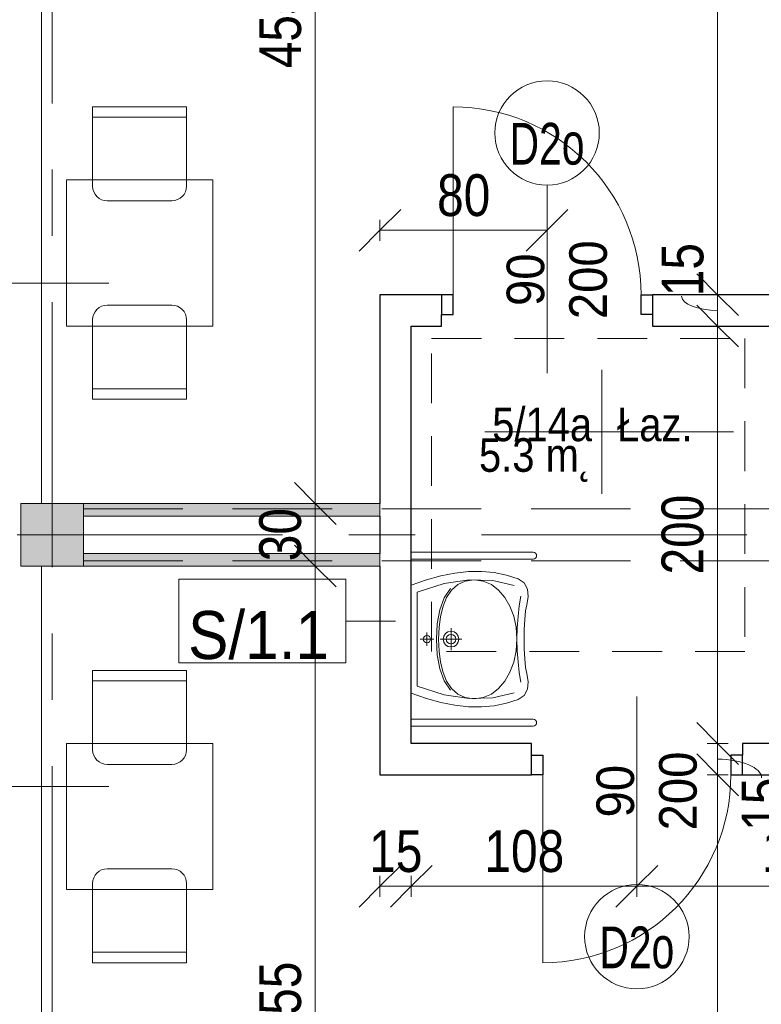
# Model space of a CAD drawing. Header units: centimetres. Extents: x -1631 to 1829, y -257 to 3158.
# Tile 31 of 128: x -1228 to -873, y 2103 to 2575. Entities that reach past the tile are written whole.
import ezdxf

# ---------------------------------------------------------------- set-up
doc = ezdxf.new("R2010")
doc.units = ezdxf.units.CM
for name, pattern in [('Oś', [222.25, 127, -31.75, 31.75, -31.75]), ('Ponad', [39.688, 23.813, -15.875]), ('Ukryte', [71.438, 47.625, -23.813])]:
    doc.linetypes.add(name, pattern=pattern)
for name, color, linetype, lineweight in [('A-ANNO-DIMS', 211, 'Continuous', 13), ('A-ANNO-DIMS-100', 211, 'Continuous', 13), ('A-ANNO-NOTE', 131, 'Continuous', 9), ('A-AREA-IDEN', 2, 'Continuous', 13), ('A-DETL-GENF', 92, 'Continuous', 9), ('A-DETL-HDLN', 90, 'Ukryte', 9), ('A-DETL-MEDM', 33, 'Continuous', 13), ('A-DOOR', 31, 'Continuous', 13), ('A-FLOR-OVHD', 1, 'Ponad', 9), ('A-GLAZ-IDEN', 152, 'Continuous', 13), ('A-WALL', 113, 'Continuous', 13), ('A-WALL-IDEN', 211, 'Continuous', 13), ('A-WALL-PATT', 111, 'Continuous', 13), ('I-FURN', 30, 'Continuous', 9), ('P-SANR-FIXT', 6, 'Continuous', 9), ('S-COLS', 52, 'Continuous', 13), ('S-GRID', 1, 'Continuous', 13)]:
    doc.layers.add(name, color=color, linetype=linetype, lineweight=lineweight)
doc.styles.add('Arial', font='arial.ttf', dxfattribs={"width": 0.9, "height": 18})
doc.styles.add('Arial Narrow_5', font='ARIALN.TTF', dxfattribs={"height": 20})
doc.styles.add('Arial_1', font='arial.ttf', dxfattribs={"width": 0.7, "height": 20})
doc.styles.add('Arial_11', font='arial.ttf', dxfattribs={"width": 0.85, "height": 23})
doc.styles.add('Arial_12', font='arial.ttf', dxfattribs={"width": 0.9, "height": 23})
doc.styles.add('Arial_13', font='arial.ttf', dxfattribs={"height": 0.2})
doc.dimstyles.new('Diagonal_1_100__0__wewnętrzne', dxfattribs={"dimscale": 30.48, "dimtxt": 20.468619, "dimasz": 0.656168, "dimexe": 0.164042, "dimexo": 0.0625, "dimgap": 0.032808, "dimtad": 1, "dimdec": 0, "dimdsep": 46, "dimtxsty": 'Arial Narrow_5', "dimblk1": 'OBLIQUE', "dimblk2": 'OBLIQUE', "dimsah": 1, "dimcen": 0.09, "dimazin": 0, "dimtfac": 1, "dimtdec": 4, "dimtix": 1, "dimtmove": 1, "dimatfit": 3, "dimfxl": 0.164042, "dimfxlon": 1, "dimtvp": 1, "dimtolj": 1, "dimtzin": 0, "dimarcsym": 2})
doc.dimstyles.new('Diagonal_1_100__0__wewnętrzne_1', dxfattribs={"dimscale": 30.48, "dimtxt": 20.468619, "dimasz": 0.656168, "dimexe": 0.164042, "dimexo": 0.0625, "dimgap": 0.032808, "dimtad": 1, "dimdec": 0, "dimdsep": 46, "dimtxsty": 'Arial Narrow_5', "dimblk1": 'OBLIQUE', "dimblk2": 'OBLIQUE', "dimsah": 1, "dimcen": 0.09, "dimazin": 0, "dimtfac": 1, "dimtdec": 4, "dimtix": 1, "dimtmove": 0, "dimatfit": 3, "dimfxl": 0.164042, "dimfxlon": 1, "dimtvp": 1, "dimtolj": 1, "dimtzin": 0, "dimarcsym": 2})
doc.dimstyles.new('Diagonal_1_100__0__wewnętrzne_2', dxfattribs={"dimscale": 30.48, "dimtxt": 20.468619, "dimasz": 0.656168, "dimexe": 0.164042, "dimexo": 0.0625, "dimgap": 0.032808, "dimtad": 1, "dimdec": 0, "dimdsep": 46, "dimtxsty": 'Arial Narrow_5', "dimblk1": 'OBLIQUE', "dimblk2": 'OBLIQUE', "dimsah": 1, "dimcen": 0.09, "dimazin": 0, "dimtfac": 1, "dimtdec": 4, "dimtix": 1, "dimtmove": 2, "dimatfit": 3, "dimfxl": 0.164042, "dimfxlon": 1, "dimtvp": 1, "dimtolj": 1, "dimtzin": 0, "dimarcsym": 2})

# ---------------------------------------------------------------- blocks, each defined once
blk = doc.blocks.new('M_Concrete-Square-Column - 300 x 300mm-1794509-5_piętro III __10_50 m_ - stan projektowany')
at = {"layer": 'S-COLS', "lineweight": 9}
blk.add_hatch(color=254, dxfattribs=at).paths.add_polyline_path([(15, -15), (15, 15), (-15, 15), (-15, -15)], flags=0)
for p, q in [((15, 15), (-15, 15)), ((-15, 15), (-15, -15)), ((15, -15), (15, 15)), ((-15, -15), (15, -15))]:
    blk.add_line(p, q, dxfattribs=at)
blk = doc.blocks.new('Blat - Blat-1285996-5_piętro III __10_50 m_ - stan projektowany')
at = {"layer": 'I-FURN'}
for p, q in [((0, 0), (70, 0)), ((0, -70), (0, 0)), ((70, 0), (70, -70)), ((70, -70), (0, -70))]:
    blk.add_line(p, q, dxfattribs=at)
blk = doc.blocks.new('Blat - Blat-1285693-5_piętro III __10_50 m_ - stan projektowany')
at = {"layer": 'I-FURN'}
for p, q in [((0, 70), (0, 0)), ((70, 70), (0, 70)), ((70, 0), (70, 70)), ((0, 0), (70, 0))]:
    blk.add_line(p, q, dxfattribs=at)
blk = doc.blocks.new('DRZWI 1S - automatyczna etykieta - Drzwi 90 _łazienkowe_-2364283-5_piętro III __10_50 m_ - stan projektowany')
at = {"layer": 'A-DETL-GENF'}
for p, q in [((-50.5, 2), (-45, 2)), ((-50.5, -7.5), (-50.5, 2)), ((-45, 2), (-45, -7.5)), ((45, 2), (50.5, 2)), ((45, -7.5), (45, 2)), ((50.5, 2), (50.5, -7.5)), ((-45, -7.5), (-50.5, -7.5)), ((50.5, -7.5), (45, -7.5))]:
    blk.add_line(p, q, dxfattribs=at)
at = {"layer": 'A-DETL-MEDM', "lineweight": 25}
for p, q in [((-50.5, -7.5), (-50.5, 2)), ((-50.5, 2), (-45, 2)), ((-45, 2), (-45, -7.5)), ((45, 2), (45, -7.5)), ((50.5, 2), (45, 2)), ((50.5, -7.5), (50.5, 2)), ((-45, -7.5), (-50.5, -7.5)), ((45, -7.5), (50.5, -7.5))]:
    blk.add_line(p, q, dxfattribs=at)
at = {"layer": 'A-DOOR'}
blk.add_line((45, -7.5), (45, -97.5), dxfattribs=at)
blk.add_arc((45, -7.5), 90, 180, 270, dxfattribs=at)
blk = doc.blocks.new('DRZWI 1S - automatyczna etykieta - Drzwi 90 _łazienkowe_-2364279-5_piętro III __10_50 m_ - stan projektowany')
at = {"layer": 'A-DETL-GENF'}
for p, q in [((-50.5, 7.5), (-50.5, -2)), ((-45, 7.5), (-50.5, 7.5)), ((-45, -2), (-45, 7.5)), ((50.5, 7.5), (45, 7.5)), ((45, 7.5), (45, -2)), ((50.5, -2), (50.5, 7.5)), ((-50.5, -2), (-45, -2)), ((45, -2), (50.5, -2))]:
    blk.add_line(p, q, dxfattribs=at)
at = {"layer": 'A-DETL-MEDM', "lineweight": 25}
for p, q in [((-45, 7.5), (-50.5, 7.5)), ((-50.5, 7.5), (-50.5, -2)), ((-45, -2), (-45, 7.5)), ((45, -2), (45, 7.5)), ((45, 7.5), (50.5, 7.5)), ((50.5, 7.5), (50.5, -2)), ((-50.5, -2), (-45, -2)), ((50.5, -2), (45, -2))]:
    blk.add_line(p, q, dxfattribs=at)
at = {"layer": 'A-DOOR'}
blk.add_line((45, 7.5), (45, 97.5), dxfattribs=at)
blk.add_arc((45, 7.5), 90, 90, 180, dxfattribs=at)
blk = doc.blocks.new('umywalka dla N_65x56 koło - Type 1-2359175-5_piętro III __10_50 m_ - stan projektowany')
at = {"layer": 'P-SANR-FIXT'}
for p, q in [((-29.1, -65.9), (-29.1, -7.5)), ((-25.9, -65.9), (-25.9, -7.5)), ((-15.89, -14.7), (-13.31, -7.5)), ((38.31, -7.5), (40.89, -14.7)), ((50.9, -65.9), (50.9, -7.5)), ((54.1, -7.5), (54.1, -65.9)), ((-14.09, -23.15), (-10.01, -10.3)), ((-10.01, -10.3), (12.5, -10.3)), ((11.26, -13.74), (10.89, -14.3)), ((11.82, -13.36), (11.26, -13.74)), ((12.5, -13.22), (11.82, -13.36)), ((12.5, -10.3), (35.01, -10.3)), ((12.5, -18.23), (12.5, -11.72)), ((13.18, -13.36), (12.5, -13.22)), ((13.74, -13.74), (13.18, -13.36)), ((14.11, -14.3), (13.74, -13.74)), ((35.01, -10.3), (39.09, -23.15)), ((-17.85, -21.67), (-15.89, -14.7)), ((15.75, -14.98), (9.25, -14.98)), ((10.89, -14.3), (10.75, -14.98)), ((10.75, -14.98), (10.89, -15.66)), ((10.89, -15.66), (11.26, -16.21)), ((11.26, -16.21), (11.82, -16.59)), ((11.82, -16.59), (12.5, -16.73)), ((12.5, -16.73), (13.18, -16.59)), ((13.18, -16.59), (13.74, -16.21)), ((13.74, -16.21), (14.11, -15.66)), ((14.25, -14.98), (14.11, -14.3)), ((14.11, -15.66), (14.25, -14.98)), ((40.89, -14.7), (42.85, -21.67)), ((-19.18, -28.39), (-17.85, -21.67)), ((-15.95, -35.24), (-14.09, -23.15)), ((-7.38, -23.21), (-11.89, -26.24)), ((-7.63, -24.42), (-3.39, -22.67)), ((-1.64, -21.13), (-7.38, -23.21)), ((-3.39, -22.67), (1.45, -21.46)), ((5.06, -19.92), (-1.64, -21.13)), ((1.45, -21.46), (6.76, -20.76)), ((12.43, -19.54), (5.06, -19.92)), ((6.76, -20.76), (12.43, -20.54)), ((11.04, -23.06), (9.85, -23.86)), ((12.5, -22.76), (11.04, -23.06)), ((19.81, -19.92), (12.43, -19.54)), ((12.43, -20.54), (18.1, -20.76)), ((12.5, -31.76), (12.5, -21.26)), ((13.96, -23.06), (12.5, -22.76)), ((15.15, -23.86), (13.96, -23.06)), ((18.1, -20.76), (23.42, -21.46)), ((26.51, -21.13), (19.81, -19.92)), ((23.42, -21.46), (28.26, -22.67)), ((32.25, -23.21), (26.51, -21.13)), ((28.26, -22.67), (32.5, -24.42)), ((36.76, -26.24), (32.25, -23.21)), ((39.09, -23.15), (40.95, -35.24)), ((42.85, -21.67), (44.18, -28.39)), ((-13.8, -29.72), (-11.14, -26.76)), ((-11.14, -26.76), (-7.63, -24.42)), ((7.16, -26.51), (17.84, -26.51)), ((9.04, -25.06), (8.75, -26.51)), ((8.75, -26.51), (9.04, -27.97)), ((9.85, -23.86), (9.04, -25.06)), ((9.04, -27.97), (9.85, -29.16)), ((10.38, -25.62), (10.2, -26.51)), ((10.2, -26.51), (10.38, -27.41)), ((10.87, -24.89), (10.38, -25.62)), ((10.38, -27.41), (10.87, -28.14)), ((11.61, -24.39), (10.87, -24.89)), ((10.87, -28.14), (11.61, -28.63)), ((12.5, -24.21), (11.61, -24.39)), ((13.39, -24.39), (12.5, -24.21)), ((14.13, -24.89), (13.39, -24.39)), ((13.39, -28.63), (14.13, -28.14)), ((14.62, -25.62), (14.13, -24.89)), ((14.13, -28.14), (14.62, -27.41)), ((14.8, -26.51), (14.62, -25.62)), ((14.62, -27.41), (14.8, -26.51)), ((15.96, -25.06), (15.15, -23.86)), ((15.15, -29.16), (15.96, -27.97)), ((16.25, -26.51), (15.96, -25.06)), ((15.96, -27.97), (16.25, -26.51)), ((32.5, -24.42), (36.01, -26.76)), ((36.01, -26.76), (38.67, -29.72)), ((-19.89, -34.88), (-19.18, -28.39)), ((-15.49, -33.33), (-13.8, -29.72)), ((9.85, -29.16), (11.04, -29.97)), ((11.04, -29.97), (12.5, -30.26)), ((11.61, -28.63), (12.5, -28.81)), ((12.5, -28.81), (13.39, -28.63)), ((12.5, -30.26), (13.96, -29.97)), ((13.96, -29.97), (15.15, -29.16)), ((38.67, -29.72), (40.36, -33.33)), ((44.18, -28.39), (44.89, -34.88)), ((-19.97, -41.14), (-19.89, -34.88)), ((-16.08, -37.64), (-15.49, -33.33)), ((-15.49, -41.92), (-16.08, -37.64)), ((-15.64, -46.48), (-15.95, -35.24)), ((40.36, -33.33), (40.95, -37.64)), ((40.95, -37.64), (40.36, -41.92)), ((40.95, -35.24), (40.64, -46.48)), ((44.89, -34.88), (44.97, -41.14)), ((-19.42, -47.19), (-19.97, -41.14)), ((-13.79, -45.83), (-15.49, -41.92)), ((40.36, -41.92), (38.68, -45.83)), ((44.97, -41.14), (44.42, -47.19)), ((-13.17, -56.78), (-15.64, -46.48)), ((-11.11, -49.31), (-13.79, -45.83)), ((38.68, -45.83), (36.03, -49.31)), ((40.64, -46.48), (38.17, -56.78)), ((-18.22, -53.01), (-19.42, -47.19)), ((-7.59, -52.29), (-11.11, -49.31)), ((36.03, -49.31), (32.54, -52.29)), ((44.42, -47.19), (43.22, -53.01)), ((-16.38, -58.62), (-18.22, -53.01)), ((-3.33, -54.72), (-7.59, -52.29)), ((1.52, -56.54), (-3.33, -54.72)), ((6.84, -57.67), (1.52, -56.54)), ((23.49, -56.54), (18.18, -57.67)), ((28.31, -54.72), (23.49, -56.54)), ((32.54, -52.29), (28.31, -54.72)), ((43.22, -53.01), (41.38, -58.62)), ((-14.43, -61.47), (-16.38, -58.62)), ((-8.14, -60.01), (-3.44, -59.13)), ((-3.44, -59.13), (1.64, -58.58)), ((1.64, -58.58), (6.99, -58.24)), ((12.52, -58.06), (6.84, -57.67)), ((6.99, -58.24), (12.48, -58.02)), ((12.48, -58.02), (17.98, -58.24)), ((18.18, -57.67), (12.52, -58.06)), ((17.98, -58.24), (23.33, -58.58)), ((23.33, -58.58), (28.41, -59.13)), ((28.41, -59.13), (33.11, -60.01)), ((41.38, -58.62), (39.43, -61.47)), ((-11.49, -63.08), (-14.43, -61.47)), ((-7.9, -63.51), (-11.49, -63.08)), ((-3.96, -62.78), (-7.9, -63.51)), ((-1.14, -62.22), (-3.96, -62.78)), ((3.08, -61.79), (-1.14, -62.22)), ((7.9, -61.54), (3.08, -61.79)), ((12.5, -61.51), (7.9, -61.54)), ((17.1, -61.54), (12.5, -61.51)), ((21.92, -61.79), (17.1, -61.54)), ((26.14, -62.22), (21.92, -61.79)), ((28.96, -62.78), (26.14, -62.22)), ((32.9, -63.51), (28.96, -62.78)), ((36.49, -63.08), (32.9, -63.51)), ((39.43, -61.47), (36.49, -63.08))]:
    blk.add_line(p, q, dxfattribs=at)
for centre in [(-27.5, -65.9), (52.5, -65.9)]:
    blk.add_arc(centre, 1.6, 180, 0, dxfattribs=at)
blk = doc.blocks.new('krzesło - krzesło-1270919-5_piętro III __10_50 m_ - stan projektowany')
at = {"layer": 'I-FURN'}
for p, q in [((-15.5, 22.5), (15.5, 22.5)), ((-22.5, -22.5), (-22.5, 15.5)), ((22.5, 15.5), (22.5, -22.5)), ((22.5, -17.5), (-22.5, -17.5)), ((22.5, -22.5), (-22.5, -22.5))]:
    blk.add_line(p, q, dxfattribs=at)
for centre, start, end in [((-15.5, 15.5), 90, 180), ((15.5, 15.5), 360, 90)]:
    blk.add_arc(centre, 7, start, end, dxfattribs=at)
blk = doc.blocks.new('krzesło - krzesło-823058-5_piętro III __10_50 m_ - stan projektowany')
at = {"layer": 'I-FURN'}
for p, q in [((-22.5, 22.5), (-22.5, -15.5)), ((22.5, 22.5), (-22.5, 22.5)), ((22.5, -15.5), (22.5, 22.5)), ((22.5, 17.5), (-22.5, 17.5)), ((-15.5, -22.5), (15.5, -22.5))]:
    blk.add_line(p, q, dxfattribs=at)
for centre, start, end in [((-15.5, -15.5), 180, 270), ((15.5, -15.5), 270, 0)]:
    blk.add_arc(centre, 7, start, end, dxfattribs=at)
blk = doc.blocks.new('DIMBLOCK33-5_piętro III __10_50 m_ - stan projektowany')
at = {"layer": 'A-ANNO-DIMS-100', "transparency": 16777216}
for p, q in [((-1086.6, 2313.33), (-1096.6, 2323.33)), ((-1091.6, 2313.33), (-1081.6, 2313.33)), ((-1086.6, 2313.33), (-1091.6, 2313.33)), ((-1086.6, 1858.33), (-1086.6, 2313.33)), ((-1086.6, 2313.33), (-1076.6, 2303.33)), ((-1086.6, 1858.33), (-1096.6, 1868.33)), ((-1091.6, 1858.33), (-1081.6, 1858.33)), ((-1086.6, 1858.33), (-1091.6, 1858.33)), ((-1086.6, 1858.33), (-1076.6, 1848.33))]:
    blk.add_line(p, q, dxfattribs=at)
at = {"layer": 'A-ANNO-DIMS-100', "color": 0, "transparency": 16777216, "insert": (-1113.45, 2085.63), "char_height": 20, "width": 45.6158, "attachment_point": 1, "rotation": 90, "line_spacing_factor": 0.974696, "style": 'Arial Narrow_5'}
blk.add_mtext('455', dxfattribs=at)
blk = doc.blocks.new('_Oblique')
at = {"color": 0, "linetype": 'ByBlock', "lineweight": -2}
blk.add_line((-0.5, -0.5), (0.5, 0.5), dxfattribs=at)
blk = doc.blocks.new('DIMBLOCK34-5_piętro III __10_50 m_ - stan projektowany')
at = {"layer": 'A-ANNO-DIMS-100', "transparency": 16777216}
for p, q in [((-1086.6, 2343.33), (-1096.6, 2353.33)), ((-1091.6, 2343.33), (-1081.6, 2343.33)), ((-1086.6, 2343.33), (-1091.6, 2343.33)), ((-1086.6, 2313.33), (-1086.6, 2343.33)), ((-1086.6, 2343.33), (-1076.6, 2333.33)), ((-1086.6, 2313.33), (-1096.6, 2323.33)), ((-1091.6, 2313.33), (-1081.6, 2313.33)), ((-1086.6, 2313.33), (-1091.6, 2313.33)), ((-1086.6, 2313.33), (-1076.6, 2303.33))]:
    blk.add_line(p, q, dxfattribs=at)
at = {"layer": 'A-ANNO-DIMS-100', "color": 0, "transparency": 16777216, "insert": (-1113.45, 2315.65), "char_height": 20, "width": 30.4105, "attachment_point": 1, "rotation": 90, "line_spacing_factor": 0.974696, "style": 'Arial Narrow_5'}
blk.add_mtext('30', dxfattribs=at)
blk = doc.blocks.new('DIMBLOCK35-5_piętro III __10_50 m_ - stan projektowany')
at = {"layer": 'A-ANNO-DIMS-100', "transparency": 16777216}
for p, q in [((-1086.6, 2798.33), (-1096.6, 2808.33)), ((-1091.6, 2798.33), (-1081.6, 2798.33)), ((-1086.6, 2798.33), (-1091.6, 2798.33)), ((-1086.6, 2343.33), (-1086.6, 2798.33)), ((-1086.6, 2798.33), (-1076.6, 2788.33)), ((-1086.6, 2343.33), (-1096.6, 2353.33)), ((-1091.6, 2343.33), (-1081.6, 2343.33)), ((-1086.6, 2343.33), (-1091.6, 2343.33)), ((-1086.6, 2343.33), (-1076.6, 2333.33))]:
    blk.add_line(p, q, dxfattribs=at)
at = {"layer": 'A-ANNO-DIMS-100', "color": 0, "transparency": 16777216, "insert": (-1113.45, 2551.82), "char_height": 20, "width": 45.6158, "attachment_point": 1, "rotation": 90, "line_spacing_factor": 0.974696, "style": 'Arial Narrow_5'}
blk.add_mtext('455', dxfattribs=at)
blk = doc.blocks.new('DIMBLOCK113-5_piętro III __10_50 m_ - stan projektowany')
at = {"layer": 'A-ANNO-DIMS-100', "transparency": 16777216}
for p, q in [((-893.96, 2213.33), (-903.96, 2223.33)), ((-898.96, 2213.33), (-888.96, 2213.33)), ((-893.96, 2213.33), (-898.96, 2213.33)), ((-893.96, 1858.33), (-893.96, 2213.33)), ((-893.96, 2213.33), (-883.96, 2203.33)), ((-893.96, 1858.33), (-903.96, 1868.33)), ((-898.96, 1858.33), (-888.96, 1858.33)), ((-893.96, 1858.33), (-898.96, 1858.33)), ((-893.96, 1858.33), (-883.96, 1848.33))]:
    blk.add_line(p, q, dxfattribs=at)
at = {"layer": 'A-ANNO-DIMS-100', "color": 0, "transparency": 16777216, "insert": (-920.81, 2016.82), "char_height": 20, "width": 45.6158, "attachment_point": 1, "rotation": 90, "line_spacing_factor": 0.974696, "style": 'Arial Narrow_5'}
blk.add_mtext('355', dxfattribs=at)
blk = doc.blocks.new('DIMBLOCK114-5_piętro III __10_50 m_ - stan projektowany')
at = {"layer": 'A-ANNO-DIMS-100', "transparency": 16777216}
for p, q in [((-893.96, 2228.33), (-903.96, 2238.33)), ((-898.96, 2228.33), (-888.96, 2228.33)), ((-893.96, 2228.33), (-898.96, 2228.33)), ((-893.96, 2213.33), (-893.96, 2228.33)), ((-893.96, 2228.33), (-883.96, 2218.33)), ((-893.96, 2213.33), (-903.96, 2223.33)), ((-898.96, 2213.33), (-888.96, 2213.33)), ((-893.96, 2213.33), (-898.96, 2213.33)), ((-893.96, 2213.33), (-883.96, 2203.33))]:
    blk.add_line(p, q, dxfattribs=at)
blk.add_ellipse((-893.96, 2211.85), major_axis=(21.04, 0), ratio=0.426512, start_param=0, end_param=1.570796, dxfattribs=at)
at = {"layer": 'A-ANNO-DIMS-100', "color": 0, "transparency": 16777216, "insert": (-882.52, 2186.51), "char_height": 20, "width": 30.4105, "attachment_point": 1, "rotation": 90, "line_spacing_factor": 0.974696, "style": 'Arial Narrow_5'}
blk.add_mtext('15', dxfattribs=at)
blk = doc.blocks.new('DIMBLOCK115-5_piętro III __10_50 m_ - stan projektowany')
at = {"layer": 'A-ANNO-DIMS-100', "transparency": 16777216}
for p, q in [((-893.96, 2428.33), (-903.96, 2438.33)), ((-898.96, 2428.33), (-888.96, 2428.33)), ((-893.96, 2428.33), (-898.96, 2428.33)), ((-893.96, 2228.33), (-893.96, 2428.33)), ((-893.96, 2428.33), (-883.96, 2418.33)), ((-893.96, 2228.33), (-903.96, 2238.33)), ((-898.96, 2228.33), (-888.96, 2228.33)), ((-893.96, 2228.33), (-898.96, 2228.33)), ((-893.96, 2228.33), (-883.96, 2218.33))]:
    blk.add_line(p, q, dxfattribs=at)
at = {"layer": 'A-ANNO-DIMS-100', "color": 0, "transparency": 16777216, "insert": (-920.81, 2309.32), "char_height": 20, "width": 45.6158, "attachment_point": 1, "rotation": 90, "line_spacing_factor": 0.974696, "style": 'Arial Narrow_5'}
blk.add_mtext('200', dxfattribs=at)
blk = doc.blocks.new('DIMBLOCK116-5_piętro III __10_50 m_ - stan projektowany')
at = {"layer": 'A-ANNO-DIMS-100', "transparency": 16777216}
for p, q in [((-893.96, 2443.33), (-903.96, 2453.33)), ((-898.96, 2443.33), (-888.96, 2443.33)), ((-893.96, 2443.33), (-898.96, 2443.33)), ((-893.96, 2428.33), (-893.96, 2443.33)), ((-893.96, 2443.33), (-883.96, 2433.33)), ((-893.96, 2428.33), (-903.96, 2438.33)), ((-898.96, 2428.33), (-888.96, 2428.33)), ((-893.96, 2428.33), (-898.96, 2428.33)), ((-893.96, 2428.33), (-883.96, 2418.33))]:
    blk.add_line(p, q, dxfattribs=at)
blk.add_ellipse((-893.96, 2442.62), major_axis=(17.24, 0), ratio=0.39383, start_param=3.141593, end_param=4.712389, dxfattribs=at)
at = {"layer": 'A-ANNO-DIMS-100', "color": 0, "transparency": 16777216, "insert": (-920.81, 2442.62), "char_height": 20, "width": 30.4105, "attachment_point": 1, "rotation": 90, "line_spacing_factor": 0.974696, "style": 'Arial Narrow_5'}
blk.add_mtext('15', dxfattribs=at)
blk = doc.blocks.new('DIMBLOCK117-5_piętro III __10_50 m_ - stan projektowany')
at = {"layer": 'A-ANNO-DIMS-100', "transparency": 16777216}
for p, q in [((-893.96, 2798.33), (-903.96, 2808.33)), ((-898.96, 2798.33), (-888.96, 2798.33)), ((-893.96, 2798.33), (-898.96, 2798.33)), ((-893.96, 2443.33), (-893.96, 2798.33)), ((-893.96, 2798.33), (-883.96, 2788.33)), ((-893.96, 2443.33), (-903.96, 2453.33)), ((-898.96, 2443.33), (-888.96, 2443.33)), ((-893.96, 2443.33), (-898.96, 2443.33)), ((-893.96, 2443.33), (-883.96, 2433.33))]:
    blk.add_line(p, q, dxfattribs=at)
at = {"layer": 'A-ANNO-DIMS-100', "color": 0, "transparency": 16777216, "insert": (-920.81, 2601.82), "char_height": 20, "width": 45.6158, "attachment_point": 1, "rotation": 90, "line_spacing_factor": 0.974696, "style": 'Arial Narrow_5'}
blk.add_mtext('355', dxfattribs=at)
blk = doc.blocks.new('METKA_POMIESZCZENIA2 - Rozbudowana - bez ramki-2396678-5_piętro III __10_50 m_ - stan projektowany')
at = {"layer": 'A-AREA-IDEN'}
for p, q in [((0, 0.425), (0, 0)), ((0.0976, 0), (-0.8, 0)), ((-0.8, 0), (0.9, 0)), ((0, 0), (0, -0.425))]:
    blk.add_line(p, q, dxfattribs=at)
blk = doc.blocks.new('DIMBLOCK181-5_piętro III __10_50 m_ - stan projektowany')
at = {"layer": 'A-ANNO-DIMS-100', "transparency": 16777216}
for p, q in [((-1055.62, 2159.95), (-1045.62, 2169.95)), ((-1040.62, 2159.95), (-1030.62, 2169.95)), ((-1055.62, 2164.95), (-1055.62, 2154.95)), ((-1055.62, 2159.95), (-1055.62, 2164.95)), ((-1040.62, 2164.95), (-1040.62, 2154.95)), ((-1040.62, 2159.95), (-1040.62, 2164.95)), ((-1055.62, 2159.95), (-1065.62, 2149.95)), ((-1055.62, 2159.95), (-1040.62, 2159.95)), ((-1040.62, 2159.95), (-1050.62, 2149.95))]:
    blk.add_line(p, q, dxfattribs=at)
at = {"layer": 'A-ANNO-DIMS-100', "color": 0, "transparency": 16777216, "insert": (-1060.79, 2186.8), "char_height": 20, "width": 30.4105, "attachment_point": 1, "line_spacing_factor": 0.974696, "style": 'Arial Narrow_5'}
blk.add_mtext('15', dxfattribs=at)
blk = doc.blocks.new('DIMBLOCK182-5_piętro III __10_50 m_ - stan projektowany')
at = {"layer": 'A-ANNO-DIMS-100', "transparency": 16777216}
for p, q in [((-1040.62, 2159.95), (-1030.62, 2169.95)), ((-932.63, 2159.95), (-922.63, 2169.95)), ((-1040.62, 2164.95), (-1040.62, 2154.95)), ((-1040.62, 2159.95), (-1040.62, 2164.95)), ((-932.63, 2164.95), (-932.63, 2154.95)), ((-932.63, 2159.95), (-932.63, 2164.95)), ((-1040.62, 2159.95), (-1050.62, 2149.95)), ((-1040.62, 2159.95), (-932.63, 2159.95)), ((-932.63, 2159.95), (-942.63, 2149.95))]:
    blk.add_line(p, q, dxfattribs=at)
at = {"layer": 'A-ANNO-DIMS-100', "color": 0, "transparency": 16777216, "insert": (-1005.63, 2186.8), "char_height": 20, "width": 45.6158, "attachment_point": 1, "line_spacing_factor": 0.974696, "style": 'Arial Narrow_5'}
blk.add_mtext('108', dxfattribs=at)
blk = doc.blocks.new('DIMBLOCK183-5_piętro III __10_50 m_ - stan projektowany')
at = {"layer": 'A-ANNO-DIMS-100', "transparency": 16777216}
for p, q in [((-932.63, 2159.95), (-922.63, 2169.95)), ((-774.62, 2159.95), (-764.62, 2169.95)), ((-932.63, 2164.95), (-932.63, 2154.95)), ((-932.63, 2159.95), (-932.63, 2164.95)), ((-774.62, 2164.95), (-774.62, 2154.95)), ((-774.62, 2159.95), (-774.62, 2164.95)), ((-932.63, 2159.95), (-942.63, 2149.95)), ((-932.63, 2159.95), (-774.62, 2159.95)), ((-774.62, 2159.95), (-784.62, 2149.95))]:
    blk.add_line(p, q, dxfattribs=at)
at = {"layer": 'A-ANNO-DIMS-100', "color": 0, "transparency": 16777216, "insert": (-872.63, 2186.8), "char_height": 20, "width": 45.6158, "attachment_point": 1, "line_spacing_factor": 0.974696, "style": 'Arial Narrow_5'}
blk.add_mtext('158', dxfattribs=at)
blk = doc.blocks.new('DIMBLOCK193-5_piętro III __10_50 m_ - stan projektowany')
at = {"layer": 'A-ANNO-DIMS-100', "transparency": 16777216}
for p, q in [((-1055.62, 2474.2), (-1045.62, 2484.2)), ((-975.62, 2474.2), (-965.62, 2484.2)), ((-1055.62, 2469.2), (-1055.62, 2479.2)), ((-975.62, 2469.2), (-975.62, 2479.2)), ((-1055.62, 2474.2), (-1065.62, 2464.2)), ((-975.62, 2474.2), (-1055.62, 2474.2)), ((-1055.62, 2474.2), (-1055.62, 2469.2)), ((-975.62, 2474.2), (-985.62, 2464.2)), ((-975.62, 2474.2), (-975.62, 2469.2))]:
    blk.add_line(p, q, dxfattribs=at)
at = {"layer": 'A-ANNO-DIMS-100', "color": 0, "transparency": 16777216, "insert": (-1028.29, 2501.05), "char_height": 20, "width": 30.4105, "attachment_point": 1, "line_spacing_factor": 0.974696, "style": 'Arial Narrow_5'}
blk.add_mtext('80', dxfattribs=at)
blk = doc.blocks.new('ET sciana_AT7 - 10mm-2270614-5_piętro III __10_50 m_ - stan projektowany')
at = {"layer": 'A-WALL-IDEN'}
for p, q in [((-0.4, 0.196875), (0.4, 0.196875)), ((-0.4, -0.203125), (-0.4, 0.196875)), ((0.4, 0.196875), (0.4, -0.203125)), ((-0.4, -0.203125), (0.4, -0.203125))]:
    blk.add_line(p, q, dxfattribs=at)
blk = doc.blocks.new('Okno_LD_typ 100 - metka _ wys_parapetu-2491833-5_piętro III __10_50 m_ - stan projektowany')
at = {"layer": 'A-GLAZ-IDEN'}
blk.add_line((0, 1.8925), (0, -0.3919), dxfattribs=at)
blk.add_circle((0, -0.0919), 0.3, dxfattribs=at)
at = {"layer": 'A-GLAZ-IDEN', "insert": (0.4711, 0.6634), "char_height": 0.2, "width": 0.48783, "attachment_point": 3, "rotation": 90, "line_spacing_factor": 0.936439, "style": 'Arial_13', "bg_fill": 3, "box_fill_scale": 1.25, "bg_fill_color": 256, "bg_fill_true_color": 13158600, "bg_fill_transparency": 0}
blk.add_mtext('\\pxqr,t6.35,12.7,19.05,25.4,31.75,38.1,44.45,50.8,57.15,63.5,69.85,76.2,82.55,88.9,95.25,101.6,107.95,114.3,120.65,127,133.35,139.7,146.05,152.4,158.75,165.1,171.45,177.8,184.15,190.5,196.85,203.2;{hp= }', dxfattribs=at)

msp = doc.modelspace()

# ---------------------------------------------------------------- hatches: boundary and pattern name
at = {"layer": 'A-WALL-PATT'}
for points in [[(-1197.62, 2337.33), (-1055.62, 2337.33), (-1055.62, 2343.33), (-1197.62, 2343.33)], [(-1197.62, 2313.33), (-1055.62, 2313.33), (-1055.62, 2319.33), (-1197.62, 2319.33)]]:
    msp.add_hatch(color=9, dxfattribs=at).paths.add_polyline_path(points, flags=0)

# ---------------------------------------------------------------- linework, layer by layer
at = {"layer": 'A-ANNO-NOTE', "lineweight": 13}
for p, q in [((-975.62, 2405.83), (-975.62, 2495.83)), ((-975.62, 2405.83), (-975.62, 2495.83)), ((-932.63, 2250.83), (-932.63, 2160.83)), ((-932.63, 2250.83), (-932.63, 2160.83))]:
    msp.add_line(p, q, dxfattribs=at)
for centre in [(-975.62, 2520.83), (-932.63, 2135.83)]:
    msp.add_circle(centre, 25, dxfattribs=at)
at = {"layer": 'A-DETL-HDLN'}
for p, q in [((-1197.62, 2340.83), (1172.38, 2340.83)), ((-1197.62, 2315.83), (1172.38, 2315.83))]:
    msp.add_line(p, q, dxfattribs=at)
at = {"layer": 'A-FLOR-OVHD'}
for p, q in [((-1030.89, 2422.38), (-880.89, 2422.38)), ((-1030.89, 2272.38), (-1030.89, 2422.38)), ((-880.89, 2422.38), (-880.89, 2272.38)), ((-880.89, 2272.38), (-1030.89, 2272.38))]:
    msp.add_line(p, q, dxfattribs=at)
at = {"layer": 'A-WALL', "lineweight": 9}
for p, q in [((-1217.62, 2793.33), (-1217.62, 2343.33)), ((-1055.62, 2343.33), (-1197.62, 2343.33)), ((-1197.62, 2337.33), (-1055.62, 2337.33)), ((-1055.62, 2319.33), (-1197.62, 2319.33)), ((-1217.62, 2313.33), (-1217.62, 1863.33)), ((-1197.62, 2313.33), (-1055.62, 2313.33))]:
    msp.add_line(p, q, dxfattribs=at)
at = {"layer": 'A-WALL', "color": 7, "lineweight": 25}
for p, q in [((-1055.62, 2443.33), (-1055.62, 2343.33)), ((-1026.12, 2443.33), (-1055.62, 2443.33)), ((-752.62, 2443.33), (-925.12, 2443.33)), ((-1026.12, 2428.33), (-1026.12, 2433.83)), ((-925.12, 2433.83), (-925.12, 2428.33)), ((-1040.62, 2228.33), (-1040.62, 2428.33)), ((-1040.62, 2428.33), (-1026.12, 2428.33)), ((-925.12, 2428.33), (-752.62, 2428.33)), ((-1055.62, 2337.33), (-1055.62, 2319.33)), ((-1055.62, 2313.33), (-1055.62, 2213.33)), ((-983.13, 2228.33), (-1040.62, 2228.33)), ((-983.13, 2222.83), (-983.13, 2228.33)), ((-752.62, 2228.33), (-882.13, 2228.33)), ((-882.13, 2228.33), (-882.13, 2222.83)), ((-1055.62, 2213.33), (-983.13, 2213.33)), ((-882.13, 2213.33), (-752.62, 2213.33))]:
    msp.add_line(p, q, dxfattribs=at)
at = {"layer": 'A-WALL'}
for p, q in [((-1055.62, 2337.33), (-1055.62, 2343.33)), ((-1055.62, 2313.33), (-1055.62, 2319.33))]:
    msp.add_line(p, q, dxfattribs=at)
at = {"layer": 'A-WALL-IDEN'}
msp.add_line((-1048.12, 2287.01), (-1071.93, 2287.01), dxfattribs=at)
at = {"layer": 'S-GRID', "linetype": 'Oś'}
for p, q in [((-1212.62, 2884.27), (-1212.62, 27.13)), ((1342.46, 2328.33), (-1368.76, 2328.33))]:
    msp.add_line(p, q, dxfattribs=at)

# ---------------------------------------------------------------- block references
at = {"layer": 'A-AREA-IDEN', "xscale": 69.99999999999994, "yscale": 69.99999999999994, "zscale": 69.99999999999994}
msp.add_blockref('METKA_POMIESZCZENIA2 - Rozbudowana - bez ramki-2396678-5_piętro III __10_50 m_ - stan projektowany', (-949.39, 2377.67), dxfattribs=at)
at = {"layer": 'A-DOOR', "rotation": 180}
for name, p in [('DRZWI 1S - automatyczna etykieta - Drzwi 90 _łazienkowe_-2364283-5_piętro III __10_50 m_ - stan projektowany', (-975.62, 2435.83)), ('DRZWI 1S - automatyczna etykieta - Drzwi 90 _łazienkowe_-2364279-5_piętro III __10_50 m_ - stan projektowany', (-932.63, 2220.83))]:
    msp.add_blockref(name, p, dxfattribs=at)
at = {"layer": 'A-WALL-IDEN', "xscale": 99.99999999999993, "yscale": 99.99999999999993, "zscale": 99.99999999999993}
msp.add_blockref('ET sciana_AT7 - 10mm-2270614-5_piętro III __10_50 m_ - stan projektowany', (-1111.93, 2287.32), dxfattribs=at)
at = {"layer": 'I-FURN', "rotation": 180}
for name, p in [('krzesło - krzesło-1270919-5_piętro III __10_50 m_ - stan projektowany', (-1170.73, 2510.83)), ('Blat - Blat-1285996-5_piętro III __10_50 m_ - stan projektowany', (-1135.73, 2428.33)), ('krzesło - krzesło-823058-5_piętro III __10_50 m_ - stan projektowany', (-1170.73, 2415.83)), ('krzesło - krzesło-1270919-5_piętro III __10_50 m_ - stan projektowany', (-1170.73, 2240.83)), ('Blat - Blat-1285693-5_piętro III __10_50 m_ - stan projektowany', (-1135.73, 2228.33)), ('krzesło - krzesło-823058-5_piętro III __10_50 m_ - stan projektowany', (-1170.73, 2145.83))]:
    msp.add_blockref(name, p, dxfattribs=at)
at = {"layer": 'P-SANR-FIXT', "rotation": 90.00000000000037}
msp.add_blockref('umywalka dla N_65x56 koło - Type 1-2359175-5_piętro III __10_50 m_ - stan projektowany', (-1048.12, 2265.83), dxfattribs=at)
at = {"layer": 'S-COLS', "lineweight": 9}
msp.add_blockref('M_Concrete-Square-Column - 300 x 300mm-1794509-5_piętro III __10_50 m_ - stan projektowany', (-1212.62, 2328.33), dxfattribs=at)

# ---------------------------------------------------------------- texts
at = {"layer": 'A-ANNO-NOTE', "lineweight": 211, "char_height": 20, "width": 37.03, "attachment_point": 5, "line_spacing_factor": 0.936439, "style": 'Arial_1'}
for insert in [(-975.65, 2515.53), (-932.65, 2130.53)]:
    msp.add_mtext('\\pxqc,t4.445,8.89,13.335,17.78,22.225,26.67,31.115,35.56,40.005,44.45,48.895,53.34,57.785,62.23,66.675,71.12,75.565,80.01,84.455,88.9,93.345,97.79,102.235,106.68,111.125,115.57,120.015,124.46,128.905,133.35,137.795,142.24;{D2o}', dxfattribs=dict(at, insert=insert))
at = {"layer": 'A-ANNO-NOTE', "lineweight": 211, "char_height": 18, "attachment_point": 5, "rotation": 90, "line_spacing_factor": 0.936439, "style": 'Arial'}
for s, insert, width in [('\\pxqc,t6.35,12.7,19.05,25.4,31.75,38.1,44.45,50.8,57.15,63.5,69.85,76.2,82.55,88.9,95.25,101.6,107.95,114.3,120.65,127,133.35,139.7,146.05,152.4,158.75,165.1,171.45,177.8,184.15,190.5,196.85,203.2;{200}', (-955.86, 2450.52), 38.07), ('\\pxqc,t6.35,12.7,19.05,25.4,31.75,38.1,44.45,50.8,57.15,63.5,69.85,76.2,82.55,88.9,95.25,101.6,107.95,114.3,120.65,127,133.35,139.7,146.05,152.4,158.75,165.1,171.45,177.8,184.15,190.5,196.85,203.2;{200}', (-955.86, 2450.52), 38.07), ('\\pxqc,t6.35,12.7,19.05,25.4,31.75,38.1,44.45,50.8,57.15,63.5,69.85,76.2,82.55,88.9,95.25,101.6,107.95,114.3,120.65,127,133.35,139.7,146.05,152.4,158.75,165.1,171.45,177.8,184.15,190.5,196.85,203.2;{90}', (-985.86, 2450.52), 25.65), ('\\pxqc,t6.35,12.7,19.05,25.4,31.75,38.1,44.45,50.8,57.15,63.5,69.85,76.2,82.55,88.9,95.25,101.6,107.95,114.3,120.65,127,133.35,139.7,146.05,152.4,158.75,165.1,171.45,177.8,184.15,190.5,196.85,203.2;{200}', (-912.86, 2205.59), 38.07), ('\\pxqc,t6.35,12.7,19.05,25.4,31.75,38.1,44.45,50.8,57.15,63.5,69.85,76.2,82.55,88.9,95.25,101.6,107.95,114.3,120.65,127,133.35,139.7,146.05,152.4,158.75,165.1,171.45,177.8,184.15,190.5,196.85,203.2;{200}', (-912.86, 2205.59), 38.07), ('\\pxqc,t6.35,12.7,19.05,25.4,31.75,38.1,44.45,50.8,57.15,63.5,69.85,76.2,82.55,88.9,95.25,101.6,107.95,114.3,120.65,127,133.35,139.7,146.05,152.4,158.75,165.1,171.45,177.8,184.15,190.5,196.85,203.2;{90}', (-942.86, 2205.5), 25.65)]:
    msp.add_mtext(s, dxfattribs=dict(at, insert=insert, width=width))
at = {"layer": 'A-AREA-IDEN', "char_height": 16.1, "line_spacing_factor": 0.936439, "style": 'Arial_11'}
for s, insert, width, attachment_point in [('\\pt84.99995,169.9999,255.00008,340.00003,424.99998,509.99993,595.00011,680.00006,765.00001,849.99996,934.99991,1020.00009,1105.00004,1189.99999,1274.99994,1359.99989,1445.00007,1530.00002,1614.99997,1699.99992,1785.0001,1870.00005,1955,2039.99995,2124.9999,2210.00008,2295.00003,2379.99998,2464.99993,2550.00011,2635.00006,2720.00001;Łaz.', (-942.09, 2372.93), 36.2355, 7), ('\\pxqr,t3.69565,7.3913,11.08696,14.78261,18.47826,22.17391,25.86957,29.56522,33.26087,36.95652,40.65217,44.34783,48.04348,51.73913,55.43478,59.13043,62.82609,66.52174,70.21739,73.91304,77.6087,81.30435,85,88.69565,92.3913,96.08696,99.78261,103.47826,107.17391,110.86957,114.56522,118.26087;{5/14a}', (-954.05, 2372.93), 47.6, 9), ('\\pt84.99995,169.9999,255.00008,340.00003,424.99998,509.99993,595.00011,680.00006,765.00001,849.99996,934.99991,1020.00009,1105.00004,1189.99999,1274.99994,1359.99989,1445.00007,1530.00002,1614.99997,1699.99992,1785.0001,1870.00005,1955,2039.99995,2124.9999,2210.00008,2295.00003,2379.99998,2464.99993,2550.00011,2635.00006,2720.00001;5.3 m˛', (-954.05, 2374.6), 53.55, 3)]:
    msp.add_mtext(s, dxfattribs=dict(at, insert=insert, width=width, attachment_point=attachment_point))
at = {"layer": 'A-WALL-IDEN', "insert": (-1113.74, 2280.16), "char_height": 23, "width": 67.32, "attachment_point": 5, "line_spacing_factor": 0.936439, "style": 'Arial_12'}
msp.add_mtext('\\pxqc,t4.96957,9.93913,14.9087,19.87826,24.84783,29.81739,34.78696,39.75652,44.72609,49.69565,54.66522,59.63478,64.60435,69.57391,74.54348,79.51304,84.48261,89.45217,94.42174,99.3913,104.36087,109.33043,114.3,119.26957,124.23913,129.2087,134.17826,139.14783,144.11739,149.08696,154.05652,159.02609;{S/1.1}', dxfattribs=at)

# ---------------------------------------------------------------- dimensions: what is measured, and where the dimension line sits
at = {"layer": 'A-ANNO-DIMS'}
for base, p1, p2, angle, override, picture, middle in [((-1086.6, 2798.33), (-1091.6, 2343.33), (-1091.6, 2798.33), 90, {"dimpost": '<>', "dimfxl": 455}, 'DIMBLOCK35-5_piętro III __10_50 m_ - stan projektowany', (-1097.77, 2570.83)), ((-893.96, 2798.33), (-898.96, 2443.33), (-898.96, 2798.33), 90, {"dimpost": '<>', "dimfxl": 355}, 'DIMBLOCK117-5_piętro III __10_50 m_ - stan projektowany', (-905.17, 2620.83)), ((-1055.62, 2474.2), (-975.62, 2469.2), (-1055.62, 2469.2), 0, {"dimpost": '<>', "dimfxl": 80}, 'DIMBLOCK193-5_piętro III __10_50 m_ - stan projektowany', (-1015.62, 2485.42)), ((-893.96, 2428.33), (-898.96, 2228.33), (-898.96, 2428.33), 90, {"dimpost": '<>', "dimfxl": 200}, 'DIMBLOCK115-5_piętro III __10_50 m_ - stan projektowany', (-905.17, 2328.33)), ((-1086.6, 2343.33), (-1091.6, 2313.33), (-1091.6, 2343.33), 90, {"dimpost": '<>', "dimfxl": 30}, 'DIMBLOCK34-5_piętro III __10_50 m_ - stan projektowany', (-1097.81, 2328.33)), ((-893.96, 2213.33), (-898.96, 1858.33), (-898.96, 2213.33), 90, {"dimpost": '<>', "dimfxl": 355}, 'DIMBLOCK113-5_piętro III __10_50 m_ - stan projektowany', (-905.17, 2035.83)), ((-932.63, 2159.95), (-1040.62, 2164.95), (-932.63, 2164.95), 0, {"dimpost": '<>', "dimfxl": 107.997908}, 'DIMBLOCK182-5_piętro III __10_50 m_ - stan projektowany', (-986.62, 2171.16)), ((-774.62, 2159.95), (-932.63, 2164.95), (-774.62, 2164.95), 0, {"dimpost": '<>', "dimfxl": 158.002092}, 'DIMBLOCK183-5_piętro III __10_50 m_ - stan projektowany', (-853.62, 2171.16))]:
    dim = msp.add_linear_dim(base=base, p1=p1, p2=p2, angle=angle, dimstyle='Diagonal_1_100__0__wewnętrzne_1', override=override, dxfattribs=at)
    dim.commit()
    dim.dimension.update_dxf_attribs({"geometry": picture, "text_midpoint": middle})
for base, p1, p2, dimstyle, override, picture, middle in [((-893.96, 2443.33), (-898.96, 2428.33), (-898.96, 2443.33), 'Diagonal_1_100__0__wewnętrzne', {"dimpost": '<>', "dimfxl": 15}, 'DIMBLOCK116-5_piętro III __10_50 m_ - stan projektowany', (-907.48, 2457.82)), ((-1086.6, 2313.33), (-1091.6, 1858.33), (-1091.6, 2313.33), 'Diagonal_1_100__0__wewnętrzne_2', {"dimpost": '<>', "dimfxl": 455}, 'DIMBLOCK33-5_piętro III __10_50 m_ - stan projektowany', (-1100.12, 2108.44)), ((-893.96, 2228.33), (-898.96, 2213.33), (-898.96, 2228.33), 'Diagonal_1_100__0__wewnętrzne', {"dimpost": '<>', "dimfxl": 15}, 'DIMBLOCK114-5_piętro III __10_50 m_ - stan projektowany', (-869.19, 2201.71))]:
    dim = msp.add_linear_dim(base=base, p1=p1, p2=p2, angle=90, dimstyle=dimstyle, override=override, dxfattribs=at)
    dim.commit()
    dim.dimension.update_dxf_attribs({"geometry": picture, "text_midpoint": middle, "dimtype": 160, "text_rotation": 90})
dim = msp.add_linear_dim(base=(-1040.62, 2159.95), p1=(-1055.62, 2164.95), p2=(-1040.62, 2164.95), dimstyle='Diagonal_1_100__0__wewnętrzne_1', override={"dimpost": '<>', "dimfxl": 15}, dxfattribs=at)
dim.commit()
dim.dimension.update_dxf_attribs({"geometry": 'DIMBLOCK181-5_piętro III __10_50 m_ - stan projektowany', "text_midpoint": (-1048.12, 2171.16)})

# ---------------------------------------------------------------- next in the draw order: block references
at = {"layer": 'A-GLAZ-IDEN', "xscale": 99.99999999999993, "yscale": 99.99999999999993, "zscale": 99.99999999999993}
for p, rotation in [((-1374.73, 2448.83), 270), ((-1374.73, 2207.83), 270.0000000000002)]:
    msp.add_blockref('Okno_LD_typ 100 - metka _ wys_parapetu-2491833-5_piętro III __10_50 m_ - stan projektowany', p, dxfattribs=dict(at, rotation=rotation))

doc.saveas('drawing.dxf')
